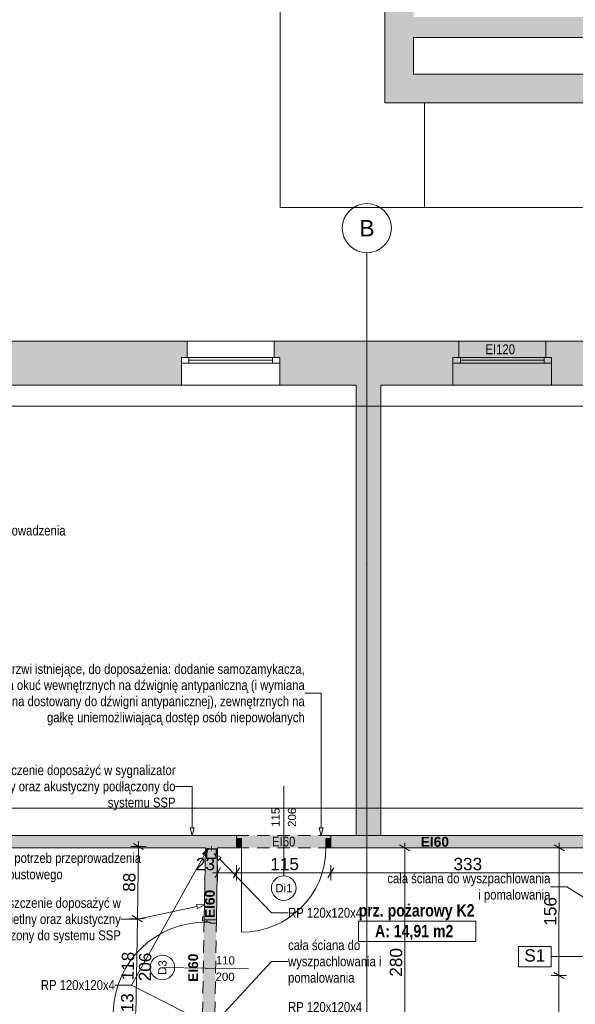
# Paper-space layout 'A-29 RZUT - PIĘTRO -1' of a CAD drawing. Header units: millimetres. Extents: x 0 to 950, y 0 to 750.
# Tile 6 of 24: x 131 to 266, y 258 to 498. Entities that reach past the tile are written whole.
import ezdxf
from ezdxf.xclip import XClip

# ---------------------------------------------------------------- set-up
doc = ezdxf.new("R2010")
doc.units = ezdxf.units.MM
doc.header["$MEASUREMENT"] = 0
doc.header["$XCLIPFRAME"] = 0
for name, pattern in [('DASHDOTX2', [1000, 500, -250, 0, -250]), ('DOT2', [3, 0.5, -2.5]), ('Przer. długie kreski', [2.5, 1.5, -1]), ('PRZERYWANA_DU_A', [550, 350, -200])]:
    doc.linetypes.add(name, pattern=pattern)
for name, color, linetype in [('A_konstrukcja stalowa', 7, 'Continuous'), ('A_ppoż', 7, 'Continuous'), ('A_ppoż proj', 7, 'Continuous'), ('A_ściany', 7, 'Continuous'), ('Drzwi Archicad', 7, 'Continuous')]:
    doc.layers.add(name, color=color, linetype=linetype)
for name, color, linetype, lineweight, true_color in [('A_konstrukcja stalowa_Nr_pióra__10', 7, 'Continuous', 13, 0x4b4b4b), ('A_opis ścian_Nr_pióra__19', 7, 'Continuous', 5, 0x191919), ('A_opis_Nr_pióra__10', 7, 'Continuous', 13, 0x4b4b4b), ('A_opis_Nr_pióra__255', 7, 'Continuous', 15, 0x242424), ('A_opis_Nr_pióra__8', 7, 'Continuous', 13, 0x4c4c4c), ('A_osie_Nr_pióra__16', 7, 'Continuous', 5, 0x0f0f0f), ('A_osie_Nr_pióra__76', 7, 'Continuous', 5, 0x2d2d2d), ('A_ppoż proj_Nr_pióra__8', 7, 'Continuous', 13, 0x4c4c4c), ('A_ppoż_Nr_pióra__8', 7, 'Continuous', 13, 0x4c4c4c), ('A_sanitarne_Nr_pióra__8', 7, 'Continuous', 13, 0x4c4c4c), ('A_STAN DO PB_Nr_pióra__8', 7, 'Continuous', 13, 0x4c4c4c), ('A_ściany_Nr_pióra__10', 7, 'Continuous', 13, 0x4b4b4b), ('Okna Archicada_Nr_pióra__19', 7, 'Continuous', 5, 0x191919)]:
    doc.layers.add(name, color=color, linetype=linetype, lineweight=lineweight, true_color=true_color)
for name, color, linetype, lineweight in [('A_strefy_Nr_pióra__1', 7, 'Continuous', 20), ('A_wymiary_Nr_pióra__1', 7, 'Continuous', 20), ('A_wymiary_Nr_pióra__2', 8, 'Continuous', 13), ('A_ściany_Nr_pióra__1', 7, 'Continuous', 20), ('Drzwi Archicad_Nr_pióra__1', 7, 'Continuous', 20), ('Drzwi Archicad_Nr_pióra__3', 252, 'Continuous', 13), ('Znaczniki drzwi Archicada_Nr_pióra__3', 252, 'Continuous', 13)]:
    doc.layers.add(name, color=color, linetype=linetype, lineweight=lineweight)
doc.styles.add('STYL_AUTOMATYCZNY_1', font='arial.ttf')
doc.styles.add('STYL_AUTOMATYCZNY_2', font='ARIALN.TTF')
doc.styles.add('STYL_AUTOMATYCZNY_3', font='arial.ttf')
doc.styles.add('STYL_AUTOMATYCZNY_4', font='arial.ttf')
doc.styles.add('STYL_AUTOMATYCZNY_5', font='arial.ttf')
doc.styles.add('STYL_AUTOMATYCZNY_6', font='ARIALN.TTF')

# ---------------------------------------------------------------- blocks, each defined once
blk = doc.blocks.new('Rysunek_1_1', base_point=(-3203.21, -656.72))
at = {"layer": 'A_konstrukcja stalowa', "linetype": 'Continuous', "lineweight": 0, "true_color": 0x252525}
h = blk.add_hatch(color=250, dxfattribs=at)
h.paths.add_polyline_path([(176.33, 295.54), (176.29, 293.14), (178.69, 293.1), (178.73, 295.5)])
h.paths.add_polyline_path([(176.43, 295.44), (178.63, 295.41), (178.59, 293.21), (176.39, 293.24)], flags=0)
at = {"layer": 'A_ppoż', "linetype": 'Continuous', "lineweight": 0, "true_color": 0x121212}
blk.add_hatch(color=250, dxfattribs=at).paths.add_polyline_path([(236.38, 408.53), (260.38, 408.53), (260.38, 415.33), (258.98, 415.33), (258.98, 419.33), (237.78, 419.33), (237.78, 415.33), (236.38, 415.33)])
at = {"layer": 'A_ppoż', "linetype": 'Continuous', "lineweight": 0, "true_color": 0x0b0b0b}
blk.add_hatch(color=28, dxfattribs=at).paths.add_polyline_path([(183.63, 298.75), (183.63, 295.75), (206.65, 295.75), (206.65, 298.75)])
at = {"layer": 'A_ppoż proj', "linetype": 'Continuous', "lineweight": 0, "true_color": 0x121212}
blk.add_hatch(color=250, dxfattribs=at).paths.add_polyline_path([(175.31, 251.99), (178.31, 251.94), (178.69, 278.15), (175.69, 278.2)])
at = {"layer": 'A_ściany', "linetype": 'Continuous', "lineweight": 0, "true_color": 0x000000}
for points in [[(219.76, 519.05), (219.76, 477.38), (226.76, 484.38), (226.76, 519.05)], [(226.76, 493.38), (279.76, 493.38), (279.76, 498.38), (226.76, 498.38)], [(219.76, 477.38), (279.76, 477.38), (279.76, 484.38), (226.76, 484.38)], [(170.18, 408.53), (170.18, 415.33), (171.58, 415.33), (171.58, 419.33), (126.58, 419.33), (126.58, 415.33), (127.98, 415.33), (127.98, 408.53)], [(236.38, 408.53), (236.38, 415.33), (237.78, 415.33), (237.78, 419.33), (192.78, 419.33), (192.78, 415.33), (194.18, 415.33), (194.18, 408.53)], [(281.88, 408.53), (291.28, 419.33), (258.98, 419.33), (258.98, 415.33), (260.38, 415.33), (260.38, 408.53)], [(218.78, 298.75), (218.78, 408.53), (212.78, 408.53), (212.78, 298.75)], [(115.55, 298.75), (115.55, 298.35), (115.55, 295.75), (183.63, 295.75), (183.63, 298.75)], [(206.63, 295.75), (281.88, 295.75), (281.88, 298.75), (206.63, 298.75)], [(176.03, 295.75), (175.74, 278.2), (178.74, 278.15), (179.03, 295.75)]]:
    blk.add_hatch(color=18, dxfattribs=at).paths.add_polyline_path(points)
at = {"layer": 'Drzwi Archicad', "linetype": 'Continuous', "lineweight": 0, "true_color": 0xfdfdfd}
for points in [[(183.63, 295.75), (184.83, 295.75), (184.83, 298.05), (183.63, 298.05)], [(206.63, 298.05), (205.43, 298.05), (205.43, 295.75), (206.63, 295.75)]]:
    blk.add_hatch(color=7, dxfattribs=at).paths.add_polyline_path(points)
at = {"layer": 'A_konstrukcja stalowa_Nr_pióra__10', "color": 251, "linetype": 'Continuous', "lineweight": 13, "ltscale": 2, "true_color": 0x4b4b4b}
for p, q in [((176.33, 295.54), (176.29, 293.14)), ((178.73, 295.5), (176.33, 295.54)), ((176.39, 293.24), (176.43, 295.44)), ((176.43, 295.44), (178.63, 295.41)), ((178.63, 295.41), (178.59, 293.21)), ((178.69, 293.1), (178.73, 295.5)), ((176.29, 293.14), (178.69, 293.1)), ((178.59, 293.21), (176.39, 293.24))]:
    blk.add_line(p, q, dxfattribs=at)
at = {"layer": 'A_konstrukcja stalowa_Nr_pióra__10', "color": 251, "linetype": 'DOT2', "lineweight": 13, "ltscale": 2, "true_color": 0x4b4b4b}
for p, q in [((177.54, 296.12), (177.48, 292.52)), ((175.31, 294.36), (179.71, 294.29))]:
    blk.add_line(p, q, dxfattribs=at)
at = {"layer": 'A_opis ścian_Nr_pióra__19', "color": 250, "linetype": 'Continuous', "lineweight": 5, "ltscale": 2, "true_color": 0x191919}
for p, q in [((260.32, 271.7), (252.32, 271.7)), ((252.32, 271.7), (252.32, 266.75)), ((260.32, 266.75), (260.32, 271.7)), ((260.32, 269.22), (280.32, 269.22)), ((252.32, 266.75), (260.32, 266.75))]:
    blk.add_line(p, q, dxfattribs=at)
at = {"layer": 'A_opis_Nr_pióra__255', "color": 250, "linetype": 'Continuous', "lineweight": 15, "ltscale": 2, "true_color": 0x242424}
for p, q in [((204.27, 333.44), (200.25, 333.44)), ((204.27, 300.61), (204.27, 333.44)), ((172.79, 310.72), (168.76, 310.72)), ((172.79, 300.61), (172.79, 310.72)), ((172.29, 300.61), (173.29, 300.61)), ((172.79, 298.75), (172.29, 300.61)), ((172.79, 298.75), (173.29, 300.61)), ((203.77, 300.61), (204.77, 300.61)), ((204.27, 298.75), (203.77, 300.61)), ((204.27, 298.75), (204.77, 300.61)), ((176.73, 295.68), (175.38, 294.3)), ((176.73, 295.68), (176.26, 293.81)), ((175.82, 294.06), (158.01, 262.27)), ((176.26, 293.81), (175.38, 294.3)), ((178.2, 294.37), (179.86, 293.38)), ((178.2, 294.37), (179.14, 292.68)), ((179.86, 293.38), (179.14, 292.68)), ((179.5, 293.03), (192.17, 279.89)), ((264.14, 286.27), (260.12, 286.27)), ((271.65, 281.46), (264.14, 286.27)), ((173.98, 281.47), (159.46, 278.34)), ((174.08, 280.98), (173.87, 281.95)), ((175.8, 281.86), (173.87, 281.95)), ((175.8, 281.86), (174.08, 280.98)), ((192.17, 279.89), (196.19, 279.89)), ((159.46, 278.34), (155.43, 278.34)), ((179.59, 254.36), (192.17, 267.99)), ((192.17, 267.99), (196.19, 267.99)), ((158.01, 262.27), (153.98, 262.27)), ((158.01, 262.27), (153.98, 262.27)), ((174.26, 253.99), (158.01, 262.27))]:
    blk.add_line(p, q, dxfattribs=at)
at = {"layer": 'A_osie_Nr_pióra__16', "color": 250, "linetype": 'DASHDOTX2', "lineweight": 5, "ltscale": 2, "true_color": 0x0f0f0f}
for p, q in [((215.38, 365.07), (215.38, 440.84)), ((535.17, 403.43), (86.77, 403.43)), ((215.38, 365.07), (215.38, 101.43)), ((535.17, 305.43), (86.77, 305.43))]:
    blk.add_line(p, q, dxfattribs=at)
blk.add_point((215.38, 365.07), dxfattribs=at)
blk.add_point((215.38, 365.07), dxfattribs=at)
at = {"layer": 'A_osie_Nr_pióra__76', "color": 250, "linetype": 'Continuous', "lineweight": 5, "ltscale": 2, "true_color": 0x2d2d2d}
blk.add_circle((215.38, 446.84), 6, dxfattribs=at)
at = {"layer": 'A_sanitarne_Nr_pióra__8', "color": 251, "linetype": 'PRZERYWANA_DU_A', "lineweight": 13, "ltscale": 2, "true_color": 0x4c4c4c}
for p, q in [((194.26, 451.88), (194.26, 519.05)), ((226.06, 451.88), (194.26, 451.88))]:
    blk.add_line(p, q, dxfattribs=at)
at = {"layer": 'A_STAN DO PB_Nr_pióra__8', "color": 251, "linetype": 'PRZERYWANA_DU_A', "lineweight": 13, "ltscale": 2, "true_color": 0x4c4c4c}
for p, q in [((229.46, 477.38), (229.46, 451.88)), ((229.46, 451.88), (226.06, 451.88)), ((229.46, 451.88), (279.76, 451.88))]:
    blk.add_line(p, q, dxfattribs=at)
at = {"layer": 'A_strefy_Nr_pióra__1', "color": 7, "linetype": 'Continuous', "lineweight": 20, "ltscale": 2}
for p, q in [((213.38, 277.88), (213.38, 272.94)), ((213.38, 277.88), (241.95, 277.88)), ((241.95, 277.88), (241.95, 272.94)), ((213.38, 272.94), (241.95, 272.94))]:
    blk.add_line(p, q, dxfattribs=at)
at = {"layer": 'A_wymiary_Nr_pióra__1', "color": 7, "linetype": 'Continuous', "lineweight": 20, "ltscale": 2}
for p, q in [((160.99, 295.32), (158.51, 296.81)), ((225.88, 295.03), (223.38, 296.47)), ((263.53, 295.05), (261.03, 296.5)), ((179.76, 290.9), (178.31, 288.4)), ((184.36, 290.9), (182.91, 288.4)), ((207.36, 290.9), (205.91, 288.4)), ((160.7, 277.73), (158.22, 279.21)), ((263.44, 263.86), (260.95, 265.31))]:
    blk.add_line(p, q, dxfattribs=at)
at = {"layer": 'A_wymiary_Nr_pióra__2', "color": 8, "linetype": 'Continuous', "lineweight": 13, "ltscale": 2}
for p, q in [((157.88, 296.1), (161.63, 296.04)), ((159.75, 296.07), (159.46, 278.47)), ((159.77, 297.29), (159.75, 296.07)), ((226.51, 295.75), (222.76, 295.75)), ((224.63, 295.75), (224.63, 296.97)), ((224.63, 239.75), (224.63, 295.75)), ((260.4, 295.78), (264.15, 295.77)), ((262.28, 295.78), (262.2, 264.58)), ((262.28, 297), (262.28, 295.78)), ((179.03, 287.77), (179.03, 291.52)), ((183.63, 287.77), (183.63, 291.52)), ((206.63, 287.77), (206.63, 291.52)), ((177.81, 289.65), (179.03, 289.65)), ((179.03, 289.65), (183.63, 289.65)), ((183.63, 289.65), (206.63, 289.65)), ((206.63, 289.65), (273.22, 289.65)), ((157.59, 278.5), (161.34, 278.44)), ((159.46, 278.47), (159.07, 254.87)), ((260.32, 264.59), (264.07, 264.58)), ((262.2, 264.58), (262.14, 240.98))]:
    blk.add_line(p, q, dxfattribs=at)
at = {"layer": 'A_ściany_Nr_pióra__1', "color": 7, "linetype": 'Continuous', "lineweight": 20, "ltscale": 2}
for p, q in [((219.76, 477.38), (219.76, 519.05)), ((226.16, 477.38), (219.76, 477.38)), ((171.58, 419.33), (171.58, 415.33)), ((192.78, 419.33), (192.78, 415.33)), ((237.78, 419.33), (237.78, 415.33)), ((258.98, 419.33), (258.98, 415.33)), ((171.58, 415.33), (170.18, 415.33)), ((170.18, 415.33), (170.18, 408.53)), ((192.78, 415.33), (194.18, 415.33)), ((194.18, 415.33), (194.18, 408.53)), ((237.78, 415.33), (236.38, 415.33)), ((236.38, 415.33), (236.38, 408.53)), ((258.98, 415.33), (260.38, 415.33)), ((260.38, 415.33), (260.38, 408.53)), ((183.63, 298.75), (182.89, 298.75)), ((183.63, 298.05), (183.63, 298.75)), ((183.63, 295.75), (183.63, 298.05)), ((206.63, 298.75), (207.37, 298.75)), ((206.63, 298.05), (206.63, 298.75)), ((206.63, 295.75), (206.63, 298.05)), ((183.63, 295.75), (182.69, 295.75)), ((206.63, 295.75), (207.57, 295.75)), ((175.74, 278.2), (175.75, 278.94)), ((176.44, 278.19), (175.74, 278.2)), ((178.74, 278.15), (176.44, 278.19))]:
    blk.add_line(p, q, dxfattribs=at)
at = {"layer": 'A_ściany_Nr_pióra__1', "color": 7, "linetype": 'Continuous', "lineweight": 20, "ltscale": 2, "flags": 128}
for points in [[(219.76, 519.05), (219.76, 477.38)], [(226.76, 484.38), (226.76, 493.38)], [(226.76, 493.38), (279.76, 493.38)], [(279.76, 484.38), (226.76, 484.38)], [(219.76, 477.38), (279.76, 477.38)], [(171.58, 419.33), (126.58, 419.33)], [(237.78, 419.33), (192.78, 419.33)], [(279.76, 419.33), (258.98, 419.33)], [(127.98, 408.53), (170.18, 408.53)], [(194.18, 408.53), (212.78, 408.53)], [(212.78, 408.53), (212.78, 298.75)], [(218.78, 298.75), (218.78, 408.53)], [(218.78, 408.53), (236.38, 408.53)], [(260.38, 408.53), (281.88, 408.53)], [(183.63, 298.75), (115.55, 298.75)], [(281.88, 298.75), (206.63, 298.75)], [(212.78, 298.75), (218.78, 298.75)], [(115.55, 295.75), (176.03, 295.75)], [(176.03, 295.75), (175.74, 278.2)], [(178.74, 278.15), (179.03, 295.75)], [(179.03, 295.75), (183.63, 295.75)], [(206.63, 295.75), (273.22, 295.75)]]:
    blk.add_lwpolyline(points, dxfattribs=at)
at = {"layer": 'A_ściany_Nr_pióra__10', "color": 251, "linetype": 'Przer. długie kreski', "lineweight": 13, "ltscale": 2, "true_color": 0x4b4b4b}
for p, q in [((206.63, 298.75), (183.63, 298.75)), ((206.63, 295.75), (183.63, 295.75))]:
    blk.add_line(p, q, dxfattribs=at)
at = {"layer": 'Drzwi Archicad_Nr_pióra__1', "color": 7, "linetype": 'Continuous', "lineweight": 20, "ltscale": 2}
for p, q in [((183.63, 298.75), (182.89, 298.75)), ((183.63, 298.75), (182.89, 298.75)), ((183.63, 298.05), (183.63, 298.75)), ((183.63, 298.05), (183.63, 298.75)), ((184.83, 298.05), (183.63, 298.05)), ((183.63, 298.05), (183.63, 295.75)), ((183.63, 295.75), (183.63, 298.05)), ((183.63, 295.75), (183.63, 298.05)), ((184.83, 295.75), (184.83, 298.05)), ((206.63, 298.05), (205.43, 298.05)), ((205.43, 298.05), (205.43, 295.75)), ((206.63, 298.05), (206.63, 298.75)), ((206.63, 298.05), (206.63, 298.75)), ((206.63, 298.75), (207.37, 298.75)), ((206.63, 298.75), (207.37, 298.75)), ((206.63, 295.75), (206.63, 298.05)), ((206.63, 295.75), (206.63, 298.05)), ((206.63, 295.75), (206.63, 298.05)), ((183.63, 295.75), (182.69, 295.75)), ((183.63, 295.75), (182.69, 295.75)), ((183.63, 295.75), (184.83, 295.75)), ((184.83, 295.75), (184.83, 275.15)), ((205.43, 295.75), (206.63, 295.75)), ((206.63, 295.75), (207.57, 295.75)), ((206.63, 295.75), (207.57, 295.75))]:
    blk.add_line(p, q, dxfattribs=at)
blk.add_arc((184.83, 295.75), 20.6, 270, 0, dxfattribs=at)
at = {"layer": 'Drzwi Archicad_Nr_pióra__3', "color": 252, "linetype": 'Continuous', "lineweight": 13, "ltscale": 2}
for p, q in [((175.36, 277.95), (175.37, 278.95)), ((175.37, 278.95), (175.75, 278.94)), ((175.75, 278.94), (175.74, 277.94)), ((175.74, 278.2), (175.75, 278.94)), ((175.74, 278.2), (175.75, 278.94)), ((175.74, 277.94), (175.36, 277.95)), ((175.73, 277.7), (175.74, 278.2)), ((176.43, 277.69), (175.73, 277.7)), ((175.74, 278.2), (176.44, 278.19)), ((176.44, 278.19), (175.74, 278.2)), ((176.44, 278.19), (175.74, 278.2)), ((176.44, 278.19), (176.43, 277.69)), ((176.43, 277.63), (176.44, 278.19)), ((177.23, 277.61), (176.43, 277.63)), ((176.44, 278.19), (178.74, 278.15)), ((178.74, 278.15), (176.44, 278.19)), ((178.74, 278.15), (176.44, 278.19)), ((177.23, 277.37), (177.23, 277.61)), ((178.73, 277.35), (177.23, 277.37)), ((178.74, 278.15), (178.73, 277.35))]:
    blk.add_line(p, q, dxfattribs=at)
at = {"layer": 'Drzwi Archicad_Nr_pióra__3', "color": 252, "linetype": 'Przer. długie kreski', "lineweight": 13, "ltscale": 2}
for p, q in [((175.74, 278.2), (175.35, 254.6)), ((178.74, 278.15), (178.35, 254.55))]:
    blk.add_line(p, q, dxfattribs=at)
at = {"layer": 'Drzwi Archicad_Nr_pióra__3', "color": 252, "linetype": 'Continuous', "lineweight": 13, "ltscale": 2}
blk.add_arc((176.06, 255.15), 22.48, 89.0515, 179.0515, dxfattribs=at)
at = {"layer": 'Okna Archicada_Nr_pióra__19', "color": 250, "linetype": 'Continuous', "lineweight": 5, "ltscale": 2, "true_color": 0x191919}
for p, q in [((170.18, 419.33), (194.18, 419.33)), ((236.38, 419.33), (260.38, 419.33)), ((170.18, 415.33), (194.18, 415.33)), ((170.18, 415.33), (170.18, 413.93)), ((170.18, 413.93), (194.18, 413.93)), ((171.98, 415.33), (171.98, 413.93)), ((171.98, 414.63), (192.38, 414.63)), ((192.38, 415.33), (192.38, 413.93)), ((194.18, 415.33), (194.18, 413.93)), ((236.38, 415.33), (260.38, 415.33)), ((236.38, 415.33), (236.38, 413.93)), ((236.38, 413.93), (260.38, 413.93)), ((238.18, 415.33), (238.18, 413.93)), ((238.18, 414.63), (258.58, 414.63)), ((258.58, 415.33), (258.58, 413.93)), ((260.38, 415.33), (260.38, 413.93)), ((170.18, 408.53), (194.18, 408.53)), ((236.38, 408.53), (260.38, 408.53))]:
    blk.add_line(p, q, dxfattribs=at)
at = {"layer": 'Znaczniki drzwi Archicada_Nr_pióra__3', "color": 252, "linetype": 'Continuous', "lineweight": 13, "ltscale": 2}
for p, q in [((195.13, 288.92), (195.13, 310.75)), ((165.55, 266.57), (186.55, 266.22))]:
    blk.add_line(p, q, dxfattribs=at)
at = {"layer": 'Znaczniki drzwi Archicada_Nr_pióra__3', "color": 252, "linetype": 'Continuous', "lineweight": 13, "ltscale": 2, "flags": 128}
blk.add_lwpolyline([(165.6, 269.57, 1), (165.5, 263.57, 1)], format="xyb", close=True, dxfattribs=at)
at = {"layer": 'Znaczniki drzwi Archicada_Nr_pióra__3', "color": 252, "linetype": 'Continuous', "lineweight": 13, "ltscale": 2}
for start, end in [(0, 180), (180, 0)]:
    blk.add_arc((195.13, 285.92), 3, start, end, dxfattribs=at)
at = {"layer": 'A_opis ścian_Nr_pióra__19', "color": 250, "linetype": 'Continuous', "lineweight": 5, "true_color": 0x191919, "insert": (256.32, 271.01), "char_height": 3, "attachment_point": 2, "style": 'STYL_AUTOMATYCZNY_1'}
blk.add_mtext('\\A1;{\\pqc;\\fArial|b0|i0|c238|p0;\\W1.000000;S1}', dxfattribs=at)
at = {"layer": 'A_opis_Nr_pióra__10', "color": 251, "linetype": 'Continuous', "lineweight": 13, "true_color": 0x4b4b4b, "char_height": 2.4, "attachment_point": 6, "style": 'STYL_AUTOMATYCZNY_2'}
for s, insert, width, line_spacing_factor in [('\\A1;{\\pqr;\\fArial Narrow|b0|i0|c238|p0;\\W1.000000;drzwi istniejące, do doposażenia: dodanie samozamykacza, zmiana okuć wewnętrznych na dźwignię antypaniczną (i wymiana zamka na dostowany do dźwigni antypanicznej), zewnętrznych na gałkę uniemożliwiającą dostęp osób niepowołanych}', (200.25, 333.09), 80.7811, 0.98319), ('\\A1;{\\pqr;\\fArial Narrow|b0|i0|c238|p0;\\W1.000000;pomieszczenie doposażyć w sygnalizator świetlny oraz akustyczny podłączony do systemu SSP}', (168.76, 310.38), 55.1337, 0.985535), ('\\A1;{\\pqr;\\fArial Narrow|b0|i0|c238|p0;\\W1.000000;pomieszczenie doposażyć w sygnalizator świetlny oraz akustyczny podłączony do systemu SSP}', (155.43, 278), 48.8348, 0.985535)]:
    blk.add_mtext(s, dxfattribs=dict(at, insert=insert, width=width, line_spacing_factor=line_spacing_factor))
at = {"layer": 'A_opis_Nr_pióra__10', "color": 251, "linetype": 'Continuous', "lineweight": 13, "true_color": 0x4b4b4b, "char_height": 2.4, "style": 'STYL_AUTOMATYCZNY_2'}
for s, insert, attachment_point in [('\\A1;{\\pql;\\fArial Narrow|b0|i0|c238|p0;\\W1.000000;RP 120x120x4}', (196.19, 279.89), 4), ('\\A1;{\\pqr;\\fArial Narrow|b0|i0|c238|p0;\\W1.000000;RP 120x120x4}', (153.98, 262.27), 6), ('\\A1;{\\pqr;\\fArial Narrow|b0|i0|c238|p0;\\W1.000000;RP 120x120x4}', (153.98, 262.27), 6), ('\\A1;{\\pql;\\fArial Narrow|b0|i0|c238|p0;\\W1.000000;RP 120x120x4}', (196.19, 256.91), 4)]:
    blk.add_mtext(s, dxfattribs=dict(at, insert=insert, attachment_point=attachment_point))
at = {"layer": 'A_opis_Nr_pióra__8', "color": 251, "linetype": 'Continuous', "lineweight": 13, "true_color": 0x4c4c4c, "char_height": 2.4, "attachment_point": 4, "line_spacing_factor": 0.996541, "style": 'STYL_AUTOMATYCZNY_2'}
for s, insert in [('\\A1;{\\pql;\\fArial Narrow|b0|i0|c238|p0;\\W1.000000;2x otwór dla potrzeb przeprowadzenia \\P\\pql;\\fArial Narrow|b0|i0|c238|p0;\\W1.000000;kanału upustowego}', (95.51, 370.76)), ('\\A1;{\\pql;\\fArial Narrow|b0|i0|c238|p0;\\W1.000000;otwór dla potrzeb przeprowadzenia \\P\\pql;\\fArial Narrow|b0|i0|c238|p0;\\W1.000000;kanału upustowego}', (117.56, 290.9))]:
    blk.add_mtext(s, dxfattribs=dict(at, insert=insert))
at = {"layer": 'A_opis_Nr_pióra__8', "color": 251, "linetype": 'Continuous', "lineweight": 13, "true_color": 0x4c4c4c, "char_height": 2.4, "style": 'STYL_AUTOMATYCZNY_2'}
for s, insert, width, attachment_point, line_spacing_factor in [('\\A1;{\\pqr;\\fArial Narrow|b0|i0|c238|p0;\\W1.000000;cała ściana do wyszpachlowania i pomalowania}', (260.12, 285.95), 40.1283, 6, 0.996222), ('\\A1;{\\pql;\\fArial Narrow|b0|i0|c238|p0;\\W1.000000;cała ściana do wyszpachlowania i pomalowania}', (196.19, 267.68), 26.0831, 4, 0.992213)]:
    blk.add_mtext(s, dxfattribs=dict(at, insert=insert, width=width, attachment_point=attachment_point, line_spacing_factor=line_spacing_factor))
at = {"layer": 'A_osie_Nr_pióra__76', "color": 250, "linetype": 'Continuous', "lineweight": 5, "true_color": 0x2d2d2d, "insert": (213.55, 448.84), "char_height": 4, "attachment_point": 1, "style": 'STYL_AUTOMATYCZNY_1'}
blk.add_mtext('\\A1;{\\pql;\\pt0;\\fArial|b0|i0|c238|p0;\\W1.000000;B}', dxfattribs=at)
at = {"layer": 'A_ppoż proj_Nr_pióra__8', "color": 251, "linetype": 'Continuous', "lineweight": 13, "true_color": 0x4c4c4c, "insert": (231.96, 297.19), "char_height": 2.4, "attachment_point": 5, "style": 'STYL_AUTOMATYCZNY_3'}
blk.add_mtext('\\A1;{\\pqc;\\fArial|b1|i0|c238|p0;\\W1.000000;EI60}', dxfattribs=at)
at = {"layer": 'A_ppoż proj_Nr_pióra__8', "color": 251, "linetype": 'Continuous', "lineweight": 13, "true_color": 0x4c4c4c, "char_height": 2.4, "attachment_point": 5, "rotation": 90, "style": 'STYL_AUTOMATYCZNY_3'}
for insert in [(177.14, 282.06), (173.07, 266.5)]:
    blk.add_mtext('\\A1;{\\pqc;\\fArial|b1|i0|c238|p0;\\W1.000000;EI60}', dxfattribs=dict(at, insert=insert))
at = {"layer": 'A_ppoż_Nr_pióra__8', "color": 251, "linetype": 'Continuous', "lineweight": 13, "true_color": 0x4c4c4c, "char_height": 2.4, "attachment_point": 5, "style": 'STYL_AUTOMATYCZNY_2'}
for s, insert in [('\\A1;{\\pqc;\\fArial Narrow|b0|i0|c238|p0;\\W1.000000;EI120}', (247.9, 417.3)), ('\\A1;{\\pqc;\\fArial Narrow|b0|i0|c238|p0;\\W1.000000;EI60}', (195.13, 297.25))]:
    blk.add_mtext(s, dxfattribs=dict(at, insert=insert))
at = {"layer": 'A_strefy_Nr_pióra__1', "color": 7, "linetype": 'Continuous', "lineweight": 20, "char_height": 3, "attachment_point": 1, "style": 'STYL_AUTOMATYCZNY_6'}
for s, insert in [('\\A1;{\\pql;\\fArial Narrow|b1|i0|c238|p0;\\W1.000000;prz. pożarowy K2}', (213.38, 281.99)), ('\\A1;{\\pql;\\fArial Narrow|b1|i0|c238|p0;\\W1.000000;A: 14,91 m2}', (217.38, 276.95))]:
    blk.add_mtext(s, dxfattribs=dict(at, insert=insert))
at = {"layer": 'A_wymiary_Nr_pióra__1', "color": 7, "linetype": 'Continuous', "lineweight": 20, "char_height": 3, "attachment_point": 7, "style": 'STYL_AUTOMATYCZNY_5'}
for s, insert, width in [('\\A1;{\\pql;\\fArial|b0|i0|c238|p0;\\W1.000000;23}', (173.73, 290.25), 4.5763), ('\\A1;{\\pql;\\fArial|b0|i0|c238|p0;\\W1.000000;115}', (191.85, 290.25), 6.5592), ('\\A1;{\\pql;\\fArial|b0|i0|c238|p0;\\W1.000000;333}', (236.5, 290.25), 6.8645)]:
    blk.add_mtext(s, dxfattribs=dict(at, insert=insert, width=width))
for s, insert, width, rotation in [('\\A1;{\\pql;\\fArial|b0|i0|c238|p0;\\W1.000000;88}', (158.97, 284.99), 4.5763, 89.0515), ('\\A1;{\\pql;\\fArial|b0|i0|c238|p0;\\W1.000000;156}', (261.63, 276.75), 6.8645, 89.8509), ('\\A1;{\\pql;\\fArial|b0|i0|c238|p0;\\W1.000000;118}', (158.61, 263.4), 6.5592, 89.0515), ('\\A1;{\\pql;\\fArial|b0|i0|c238|p0;\\W1.000000;206}', (162.81, 263.18), 6.8645, 89.0515), ('\\A1;{\\pql;\\fArial|b0|i0|c238|p0;\\W1.000000;280}', (224.03, 264.31), 6.8645, 90), ('\\A1;{\\pql;\\fArial|b0|i0|c238|p0;\\W1.000000;13}', (158.48, 255.6), 4.5763, 89.0515)]:
    blk.add_mtext(s, dxfattribs=dict(at, insert=insert, width=width, rotation=rotation))
at = {"layer": 'Znaczniki drzwi Archicada_Nr_pióra__3', "color": 252, "linetype": 'Continuous', "lineweight": 13, "char_height": 2, "attachment_point": 7}
for s, insert, rotation, style in [('\\A1;{\\pql;\\pt2;\\fArial|b0|i0|c238|p0;\\W1.000000;115}', (194.17, 300.84), 90, 'STYL_AUTOMATYCZNY_1'), ('\\A1;{\\pql;\\pt2;\\fArial|b0|i0|c238|p0;\\W1.000000;206}', (198.17, 300.84), 90, 'STYL_AUTOMATYCZNY_1'), ('\\A1;{\\pql;\\fArial CE|b0|i0|c238|p0;\\W1.000000;110}', (178.56, 267.32), 359.0515, 'STYL_AUTOMATYCZNY_4'), ('\\A1;{\\pql;\\fArial CE|b0|i0|c238|p0;\\W1.000000;D3}', (166.55, 264.74), 89.0515, 'STYL_AUTOMATYCZNY_4'), ('\\A1;{\\pql;\\fArial CE|b0|i0|c238|p0;\\W1.000000;200}', (178.5, 263.32), 359.0515, 'STYL_AUTOMATYCZNY_4')]:
    blk.add_mtext(s, dxfattribs=dict(at, insert=insert, rotation=rotation, style=style))
at = {"layer": 'Znaczniki drzwi Archicada_Nr_pióra__3', "color": 252, "linetype": 'Continuous', "lineweight": 13, "insert": (193.08, 284.92), "char_height": 2, "attachment_point": 7, "style": 'STYL_AUTOMATYCZNY_1'}
blk.add_mtext('\\A1;{\\pql;\\pt2;\\fArial|b0|i0|c238|p0;\\W1.000000;Di1}', dxfattribs=at)

psp = doc.layouts.new('A-29 RZUT - PIĘTRO -1')

# ---------------------------------------------------------------- block references
at = {"color": 37, "linetype": 'Continuous', "lineweight": 5, "true_color": 0x656532}
ref = psp.add_blockref('Rysunek_1_1', (-3203.21, -656.72), dxfattribs=at)
XClip(ref).set_block_clipping_path([(34.2720516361, 101.426833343), (535.1719941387, 519.046833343)])

doc.saveas('drawing.dxf')
